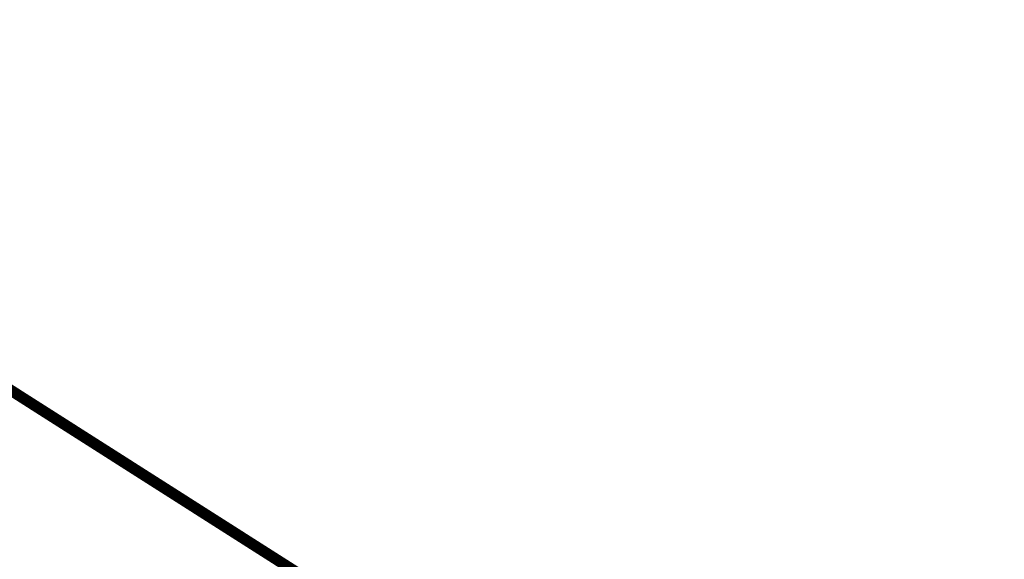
# Model space of a CAD drawing. Extents: x 1160024 to 2574774, y 200346 to 1150377.
# Tile 113 of 118: x 2465080 to 2482675, y 376641 to 386276. Entities that reach past the tile are written whole.
import ezdxf

# ---------------------------------------------------------------- set-up
doc = ezdxf.new("R2010")
doc.units = 0
doc.header["$MEASUREMENT"] = 0
doc.layers.add('Prop Drainage Structure Scour Hole Detail CELL', color=9, linetype='Continuous', lineweight=30)
doc.layers.add('Typical Terminator CELL', color=7, linetype='Continuous', lineweight=0)
doc.styles.add('Style-GEOMETRICFUTURA_211_M_L', font='GEOMETRICFUTURA_211_M_L.shx')
doc.dimstyles.new('erosion_control', dxfattribs={"dimtxt": 4.99999, "dimasz": 9.99998, "dimexe": 2.499995, "dimexo": 2.499995, "dimgap": 2.499995, "dimtad": 0, "dimtih": 1, "dimtoh": 1, "dimzin": 3, "dimdsep": 46, "dimtxsty": 'Style-GEOMETRICFUTURA_211_M_L', "dimcen": 0.09, "dimaunit": 1, "dimadec": 4, "dimazin": 3, "dimtfac": 1, "dimtofl": 0, "dimtmove": 0, "dimatfit": 1, "dimfxl": 1, "dimtzin": 3, "dimlwd": 106, "dimarcsym": 0})

# ---------------------------------------------------------------- blocks, each defined once
blk = doc.blocks.new('TERMINATOR_0.5')
at = {"color": 1, "linetype": 'Continuous', "lineweight": 0}
blk.add_line((0, 0), (-1, -0.1), dxfattribs=at)
blk = doc.blocks.new('PROP DRAINAGE STRUCTURE SCOUR HOLE DETAIL')
at = {"layer": 'Prop Drainage Structure Scour Hole Detail CELL', "lineweight": 13, "annotation_type": 0, "has_hookline": 1, "horizontal_direction": (0.160147, 0.987093, 0)}
for points, hookline_direction, text_width in [([(149, 42), (574865, 1339926)], 0, 36.4), ([(107, 43), (574927, 1339897)], 1, 61.9), ([(116, 47), (574887, 1339876)], 0, 7.61), ([(117, 168), (574900, 1339774)], 1, 48.2), ([(166, 47), (574862, 1339890)], 1, 17.1), ([(85, 180), (574895, 1339719)], 1, 35.9)]:
    blk.add_leader(points, dimstyle='erosion_control', override={"dimtxt": 3.999992, "dimasz": 3.999992, "dimgap": 1.999996, "dimldrblk": 'TERMINATOR_0.5', "dimlwd": 65534}, dxfattribs=dict(at, hookline_direction=hookline_direction, text_width=text_width))

msp = doc.modelspace()

# ---------------------------------------------------------------- block references
at = {"layer": 'Prop Drainage Structure Scour Hole Detail CELL', "rotation": 80.78458975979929}
msp.add_blockref('PROP DRAINAGE STRUCTURE SCOUR HOLE DETAIL', (2482693, 368280), dxfattribs=at)

doc.saveas('drawing.dxf')
